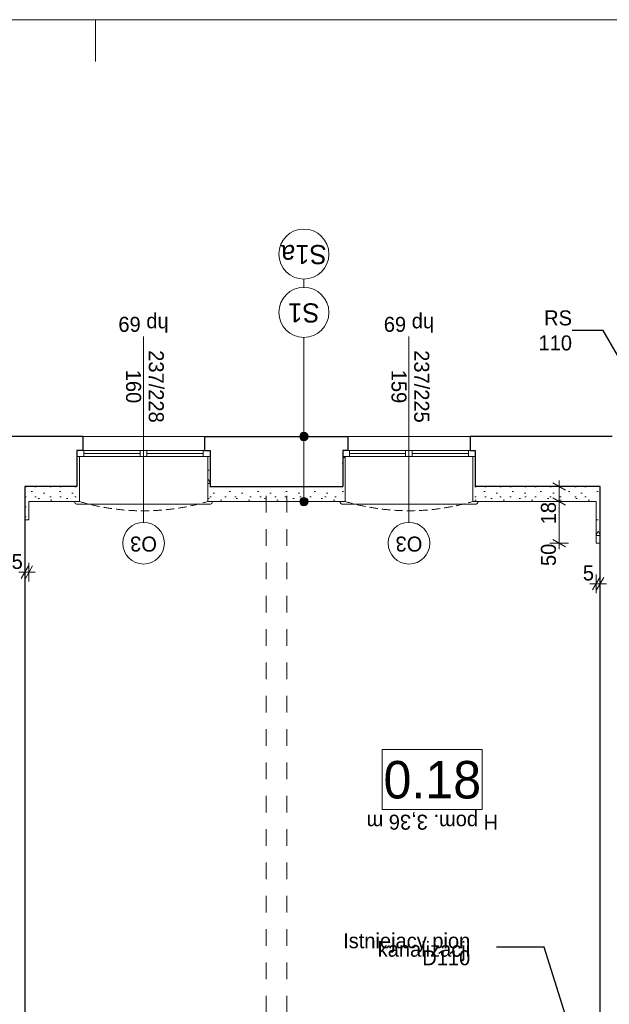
# Model space of a CAD drawing. Extents: x -145259 to -66341, y -2316 to 227384.
# Tile 22 of 143: x -107170 to -100095, y 55172 to 66984. Entities that reach past the tile are written whole.
import ezdxf

# ---------------------------------------------------------------- set-up
doc = ezdxf.new("R2010")
doc.units = 0
doc.header["$MEASUREMENT"] = 0
doc.linetypes.add('Krawędzie ukryte', pattern=[150, 100, -50])
doc.linetypes.add('Przerywana', pattern=[400, 200, -200])
for name, color, linetype in [('Arch ocieplenie', 7, 'Continuous'), ('Arch opisy', 7, 'Continuous'), ('Arch wymiary', 7, 'Continuous')]:
    doc.layers.add(name, color=color, linetype=linetype)
for name, color, linetype, lineweight in [('Arch ocieplenie_Nr_Pióra__21', 7, 'Continuous', 13), ('Arch opisy okien_Nr_Pióra__21', 7, 'Continuous', 13), ('Arch opisy_Nr_Pióra__1', 7, 'Continuous', 25), ('Arch opisy_Nr_Pióra__21', 7, 'Continuous', 13), ('ARCH TABELA_Nr_Pióra__21', 7, 'Continuous', 13), ('Arch wymiary_Nr_Pióra__21', 7, 'Continuous', 13), ('Arch wymiary_Nr_Pióra__5', 7, 'Continuous', 13), ('INWENT OPISY_Nr_Pióra__21', 7, 'Continuous', 13), ('INWENT STROPY_Nr_Pióra__21', 7, 'Continuous', 13), ('INWENT. OKNA_Nr_Pióra__21', 7, 'Continuous', 13), ('INWENT.ŚCIANY_Nr_Pióra__1', 7, 'Continuous', 25), ('INWENT.ŚCIANY_Nr_Pióra__21', 7, 'Continuous', 13)]:
    doc.layers.add(name, color=color, linetype=linetype, lineweight=lineweight)
doc.styles.add('GENERATED_STYLE_1', font='txt')
doc.styles.add('GENERATED_STYLE_4', font='txt')
doc.styles.add('GENERATED_STYLE_5', font='txt')
doc.styles.add('GENERATED_STYLE_6', font='txt')
doc.styles.add('GENERATED_STYLE_7', font='txt')
doc.styles.add('GENERATED_STYLE_8', font='txt')
doc.dimstyles.new('GENERATED_STYLE__1', dxfattribs={"dimtxt": 179.999995, "dimasz": 114, "dimexe": 0.18, "dimexo": 0, "dimgap": 0.09, "dimtad": 1, "dimdec": 0, "dimlfac": 0.1, "dimzin": 0, "dimdsep": 46, "dimtxsty": 'GENERATED_STYLE_1', "dimblk": 'ARROWHEAD_2', "dimblk1": 'ARROWHEAD_2', "dimblk2": 'ARROWHEAD_2', "dimcen": 0.09, "dimclrd": 7, "dimclre": 7, "dimclrt": 7, "dimazin": 0, "dimtfac": 1, "dimtdec": 4, "dimtmove": 0, "dimatfit": 3, "dimfxl": 0, "dimtolj": 1, "dimtzin": 0, "dimarcsym": 0})
doc.dimstyles.new('GENERATED_STYLE__2', dxfattribs={"dimtxt": 179.999995, "dimasz": 114, "dimexe": 0.18, "dimexo": 0, "dimgap": 0.09, "dimtad": 1, "dimtih": 1, "dimtoh": 1, "dimdec": 0, "dimlfac": 0.1, "dimzin": 0, "dimdsep": 46, "dimtxsty": 'GENERATED_STYLE_1', "dimblk": 'ARROWHEAD_2', "dimblk1": 'ARROWHEAD_2', "dimblk2": 'ARROWHEAD_2', "dimcen": 0.09, "dimclrd": 7, "dimclre": 7, "dimclrt": 7, "dimazin": 0, "dimtfac": 1, "dimtdec": 4, "dimtmove": 0, "dimatfit": 3, "dimfxl": 0, "dimtolj": 1, "dimtzin": 0, "dimarcsym": 0})
doc.dimstyles.new('GENERATED_STYLE__9', dxfattribs={"dimtxt": 0.18, "dimasz": 109.44, "dimexe": 0.18, "dimexo": 0.0625, "dimgap": 0.09, "dimtad": 0, "dimtih": 1, "dimtoh": 1, "dimdec": 4, "dimzin": 0, "dimdsep": 46, "dimcen": 0.09, "dimadec": 0, "dimazin": 0, "dimtfac": 1, "dimtdec": 4, "dimtmove": 0, "dimatfit": 3, "dimldrblk": 'ARROWHEAD_11', "dimfxl": 0, "dimtolj": 1, "dimtzin": 0, "dimarcsym": 0})
pattern_1 = [(0, (0, 0), (0, 623.5383), [60, -300]), (0, (180, 311.8), (0, 623.5383), [60, -300]), (60, (0, 0), (-540, 311.7692), [60, -300]), (60, (360, 0), (-540, 311.7692), [60, -300]), (120, (60, 0), (540, 311.7692), [60, -300]), (120, (420, 0), (540, 311.7692), [60, -300]), (0, (0, 60), (0, 120), [0, -120, 0, -180]), (45, (60, 60), (-84.85282, 84.85282), [0, -90, 0, -150.00001])]

# ---------------------------------------------------------------- blocks, each defined once
blk = doc.blocks.new('Ściana_59', base_point=(-100204, 61384))
at = {"layer": 'Arch ocieplenie_Nr_Pióra__21', "linetype": 'Continuous'}
h = blk.add_hatch(dxfattribs=at)
h.set_pattern_fill('Structural_Concrete', color=256, style=0, pattern_type=2)
h.set_pattern_definition(pattern_1)
h.paths.add_polyline_path([(-100204, 61384), (-101704, 61384), (-101734, 61204), (-100254, 61204)], flags=0)
for p, q in [((-100204, 61384), (-101704, 61384)), ((-101734, 61204), (-100254, 61204))]:
    blk.add_line(p, q, dxfattribs=at)
blk = doc.blocks.new('Ściana_60', base_point=(-101704, 61384))
at = {"layer": 'Arch ocieplenie_Nr_Pióra__21', "linetype": 'Continuous'}
h = blk.add_hatch(dxfattribs=at)
h.set_pattern_fill('Structural_Concrete', color=256, style=0, pattern_type=2)
h.set_pattern_definition(pattern_1)
h.paths.add_polyline_path([(-101704, 61384), (-101704, 61744), (-101734, 61744), (-101734, 61204)], flags=0)
for p, q in [((-101704, 61744), (-101734, 61744)), ((-101734, 61744), (-101734, 61204)), ((-101704, 61384), (-101704, 61744))]:
    blk.add_line(p, q, dxfattribs=at)
blk = doc.blocks.new('Ściana_61', base_point=(-103294, 61384))
at = {"layer": 'Arch ocieplenie_Nr_Pióra__21', "linetype": 'Continuous'}
h = blk.add_hatch(dxfattribs=at)
h.set_pattern_fill('Structural_Concrete', color=256, style=0, pattern_type=2)
h.set_pattern_definition(pattern_1)
h.paths.add_polyline_path([(-103264, 61204), (-103264, 61744), (-103294, 61744), (-103294, 61384)], flags=0)
for p, q in [((-103264, 61744), (-103294, 61744)), ((-103294, 61744), (-103294, 61384)), ((-103264, 61204), (-103264, 61744))]:
    blk.add_line(p, q, dxfattribs=at)
blk = doc.blocks.new('Ściana_62', base_point=(-103294, 61384))
at = {"layer": 'Arch ocieplenie_Nr_Pióra__21', "linetype": 'Continuous'}
h = blk.add_hatch(dxfattribs=at)
h.set_pattern_fill('Structural_Concrete', color=256, style=0, pattern_type=2)
h.set_pattern_definition(pattern_1)
h.paths.add_polyline_path([(-103294, 61384), (-104884, 61384), (-104914, 61204), (-103264, 61204)], flags=0)
for p, q in [((-103294, 61384), (-104884, 61384)), ((-104914, 61204), (-103264, 61204))]:
    blk.add_line(p, q, dxfattribs=at)
blk = doc.blocks.new('Ściana_63', base_point=(-100204, 61384))
at = {"layer": 'Arch ocieplenie_Nr_Pióra__21', "linetype": 'Continuous'}
h = blk.add_hatch(dxfattribs=at)
h.set_pattern_fill('Structural_Concrete', color=256, style=0, pattern_type=2)
h.set_pattern_definition(pattern_1)
h.paths.add_polyline_path([(-100254, 61204), (-100254, 60704), (-100204, 60704), (-100204, 61384)], flags=0)
for p, q in [((-100204, 60704), (-100204, 61384)), ((-100254, 61204), (-100254, 60704)), ((-100254, 60704), (-100204, 60704))]:
    blk.add_line(p, q, dxfattribs=at)
blk = doc.blocks.new('Ściana_64', base_point=(-106484, 61384))
at = {"layer": 'Arch ocieplenie_Nr_Pióra__21', "linetype": 'Continuous'}
h = blk.add_hatch(dxfattribs=at)
h.set_pattern_fill('Structural_Concrete', color=256, style=0, pattern_type=2)
h.set_pattern_definition(pattern_1)
h.paths.add_polyline_path([(-106454, 61204), (-106454, 61744), (-106484, 61744), (-106484, 61384)], flags=0)
for p, q in [((-106454, 61744), (-106484, 61744)), ((-106484, 61744), (-106484, 61384)), ((-106454, 61204), (-106454, 61744))]:
    blk.add_line(p, q, dxfattribs=at)
blk = doc.blocks.new('Ściana_66', base_point=(-104884, 61384))
at = {"layer": 'Arch ocieplenie_Nr_Pióra__21', "linetype": 'Continuous'}
h = blk.add_hatch(dxfattribs=at)
h.set_pattern_fill('Structural_Concrete', color=256, style=0, pattern_type=2)
h.set_pattern_definition(pattern_1)
h.paths.add_polyline_path([(-104884, 61384), (-104884, 61744), (-104914, 61744), (-104914, 61204)], flags=0)
for p, q in [((-104884, 61744), (-104914, 61744)), ((-104914, 61744), (-104914, 61204)), ((-104884, 61384), (-104884, 61744))]:
    blk.add_line(p, q, dxfattribs=at)
blk = doc.blocks.new('Ściana_70', base_point=(-106484, 61384))
at = {"layer": 'Arch ocieplenie_Nr_Pióra__21', "linetype": 'Continuous'}
h = blk.add_hatch(dxfattribs=at)
h.set_pattern_fill('Structural_Concrete', color=256, style=0, pattern_type=2)
h.set_pattern_definition(pattern_1)
h.paths.add_polyline_path([(-106484, 61384), (-107109, 61384), (-107059, 61204), (-106454, 61204)], flags=0)
for p, q in [((-106484, 61384), (-107109, 61384)), ((-107059, 61204), (-106454, 61204))]:
    blk.add_line(p, q, dxfattribs=at)
blk = doc.blocks.new('Ściana_76', base_point=(-107109, 61384))
at = {"layer": 'Arch ocieplenie_Nr_Pióra__21', "linetype": 'Continuous'}
h = blk.add_hatch(dxfattribs=at)
h.set_pattern_fill('Structural_Concrete', color=256, style=0, pattern_type=2)
h.set_pattern_definition(pattern_1)
h.paths.add_polyline_path([(-107109, 61384), (-107109, 60984), (-107059, 60984), (-107059, 61204)], flags=0)
for p, q in [((-107109, 61384), (-107109, 60984)), ((-107059, 60984), (-107059, 61204)), ((-107109, 60984), (-107059, 60984))]:
    blk.add_line(p, q, dxfattribs=at)
blk = doc.blocks.new('Linia_18', base_point=(-103760, 61984))
at = {"layer": 'Arch opisy_Nr_Pióra__21', "linetype": 'Continuous'}
blk.add_line((-103760, 61984), (-103760, 63173), dxfattribs=at)
blk.add_circle((-103760, 63473), 300, dxfattribs=at)
blk = doc.blocks.new('Linia_19', base_point=(-103760, 61204))
at = {"layer": 'Arch opisy_Nr_Pióra__21', "linetype": 'Continuous'}
for points in [[(-103710, 61984), (-103714, 62003), (-103725, 62019), (-103741, 62030), (-103760, 62034), (-103779, 62030), (-103795, 62019), (-103806, 62003), (-103810, 61984), (-103806, 61964), (-103795, 61948), (-103779, 61937), (-103760, 61934), (-103741, 61937), (-103725, 61948), (-103714, 61964)], [(-103710, 61204), (-103714, 61223), (-103725, 61239), (-103741, 61250), (-103760, 61254), (-103779, 61250), (-103795, 61239), (-103806, 61223), (-103810, 61204), (-103806, 61184), (-103795, 61168), (-103779, 61157), (-103760, 61154), (-103741, 61157), (-103725, 61168), (-103714, 61184)]]:
    blk.add_hatch(color=256, dxfattribs=at).paths.add_polyline_path(points, flags=0)
blk.add_line((-103760, 61254), (-103760, 61934), dxfattribs=at)
for centre in [(-103760, 61984), (-103760, 61204)]:
    blk.add_circle(centre, 50, dxfattribs=at)
blk = doc.blocks.new('Linia_34', base_point=(-103760, 63473))
at = {"layer": 'Arch opisy_Nr_Pióra__21', "linetype": 'Continuous'}
blk.add_line((-103760, 63773), (-103760, 63873), dxfattribs=at)
for centre in [(-103760, 64173), (-103760, 63473)]:
    blk.add_circle(centre, 300, dxfattribs=at)
blk = doc.blocks.new('*D1299')
at = {"layer": 'Arch wymiary_Nr_Pióra__5', "linetype": 'Continuous'}
for p, q in [((-100584, 61204), (-100809, 61204)), ((-100772, 61247), (-100622, 61160)), ((-100697, 60704), (-100697, 61204)), ((-100772, 60747), (-100622, 60660)), ((-100584, 60704), (-100809, 60704)), ((-100697, 60630), (-100697, 60704))]:
    blk.add_line(p, q, dxfattribs=at)
at = {"layer": 'Arch wymiary_Nr_Pióra__21', "char_height": 180, "attachment_point": 7, "rotation": 90, "style": 'GENERATED_STYLE_1'}
for s, insert in [('{18}', (-100733, 60930)), ('{50}', (-100733, 60430))]:
    blk.add_mtext(s, dxfattribs=dict(at, insert=insert))
blk = doc.blocks.new('ARROWHEAD_2')
at = {"color": 0, "linetype": 'Continuous', "lineweight": 0}
for p, q in [((0, 0), (-1, 0)), ((-0.38, -0.66), (0.38, 0.66))]:
    blk.add_line(p, q, dxfattribs=at)
blk = doc.blocks.new('*D1300')
at = {"layer": 'Arch wymiary_Nr_Pióra__5', "linetype": 'Continuous'}
for p, q in [((-100622, 61340), (-100772, 61427)), ((-100697, 61384), (-100697, 61457)), ((-100584, 61384), (-100809, 61384)), ((-100697, 61204), (-100697, 61384)), ((-100584, 61204), (-100809, 61204)), ((-100772, 61247), (-100622, 61160))]:
    blk.add_line(p, q, dxfattribs=at)
at = {"layer": 'Arch wymiary_Nr_Pióra__21', "char_height": 180, "attachment_point": 7, "rotation": 90, "style": 'GENERATED_STYLE_1'}
for s, insert in [('{18}', (-100733, 60930)), ('{50}', (-100733, 60430))]:
    blk.add_mtext(s, dxfattribs=dict(at, insert=insert))
blk = doc.blocks.new('*D1338')
at = {"layer": 'Arch wymiary_Nr_Pióra__5', "linetype": 'Continuous'}
for p, q in [((-107152, 60281), (-107065, 60431)), ((-107109, 60243), (-107109, 60468)), ((-107015, 60431), (-107102, 60281)), ((-107059, 60243), (-107059, 60468)), ((-107182, 60356), (-107109, 60356)), ((-107109, 60356), (-107059, 60356)), ((-107059, 60356), (-106985, 60356))]:
    blk.add_line(p, q, dxfattribs=at)
at = {"layer": 'Arch wymiary_Nr_Pióra__21', "insert": (-107267, 60392), "char_height": 180, "attachment_point": 7, "style": 'GENERATED_STYLE_1'}
blk.add_mtext('{5}', dxfattribs=at)
blk = doc.blocks.new('*D1339')
at = {"layer": 'Arch wymiary_Nr_Pióra__5', "linetype": 'Continuous'}
for p, q in [((-100297, 60143), (-100210, 60293)), ((-100254, 60105), (-100254, 60330)), ((-100160, 60293), (-100247, 60143)), ((-100204, 60105), (-100204, 60330)), ((-100327, 60218), (-100254, 60218)), ((-100254, 60218), (-100204, 60218)), ((-100204, 60218), (-100130, 60218))]:
    blk.add_line(p, q, dxfattribs=at)
at = {"layer": 'Arch wymiary_Nr_Pióra__21', "insert": (-100412, 60254), "char_height": 180, "attachment_point": 7, "style": 'GENERATED_STYLE_1'}
blk.add_mtext('{5}', dxfattribs=at)
blk = doc.blocks.new('ARROWHEAD_11')
at = {"color": 0, "linetype": 'Continuous', "lineweight": 0}
blk.add_line((0, 0), (-1, 0), dxfattribs=at)
at = {"color": 0, "linetype": 'Continuous', "lineweight": 0, "const_width": 0.25, "flags": 128}
blk.add_lwpolyline([(-0.125, 0, 1), (0.125, 0, 1)], format="xyb", close=True, dxfattribs=at)

msp = doc.modelspace()

# ---------------------------------------------------------------- linework, layer by layer
at = {"layer": 'Arch opisy okien_Nr_Pióra__21', "linetype": 'Continuous'}
for centre in [(-105683.7, 60703.6), (-102498.7, 60703.6)]:
    msp.add_circle(centre, 250, dxfattribs=at)
at = {"layer": 'Arch opisy_Nr_Pióra__21', "linetype": 'Continuous'}
for p, q in [((-102818.4, 58227.7), (-102818.4, 57507.7)), ((-101618.4, 58227.7), (-102818.4, 58227.7)), ((-101618.4, 57507.7), (-101618.4, 58227.7)), ((-102818.4, 57507.7), (-101618.4, 57507.7))]:
    msp.add_line(p, q, dxfattribs=at)
at = {"layer": 'ARCH TABELA_Nr_Pióra__21', "linetype": 'Continuous'}
for p, q in [((-145258.7, 66983.6), (-70258.7, 66983.6)), ((-106258.7, 66483.6), (-106258.7, 66983.6))]:
    msp.add_line(p, q, dxfattribs=at)
at = {"layer": 'INWENT OPISY_Nr_Pióra__21', "linetype": 'Continuous'}
for p, q in [((-105683.7, 60953.6), (-105683.7, 63183.6)), ((-102498.7, 60953.6), (-102498.7, 63183.6))]:
    msp.add_line(p, q, dxfattribs=at)
at = {"layer": 'INWENT STROPY_Nr_Pióra__21', "linetype": 'Przerywana'}
for p, q in [((-104213.7, 53873.6), (-104213.7, 61383.6)), ((-103963.7, 53873.6), (-103963.7, 61383.6))]:
    msp.add_line(p, q, dxfattribs=at)
at = {"layer": 'INWENT. OKNA_Nr_Pióra__21', "linetype": 'Continuous'}
for p, q in [((-106478.7, 61813.6), (-104888.7, 61813.6)), ((-106398.7, 61813.6), (-106398.7, 61743.6)), ((-105723.7, 61778.6), (-106398.7, 61778.6)), ((-105723.7, 61813.6), (-105723.7, 61743.6)), ((-105643.7, 61813.6), (-105643.7, 61743.6)), ((-104968.7, 61778.6), (-105643.7, 61778.6)), ((-104968.7, 61813.6), (-104968.7, 61743.6)), ((-103293.7, 61813.6), (-101703.7, 61813.6)), ((-103213.7, 61813.6), (-103213.7, 61743.6)), ((-102538.7, 61778.6), (-103213.7, 61778.6)), ((-102538.7, 61813.6), (-102538.7, 61743.6)), ((-102458.7, 61813.6), (-102458.7, 61743.6)), ((-101783.7, 61778.6), (-102458.7, 61778.6)), ((-101783.7, 61813.6), (-101783.7, 61743.6)), ((-104888.7, 61743.6), (-106478.7, 61743.6)), ((-101703.7, 61743.6), (-103293.7, 61743.6)), ((-106508.7, 61193.6), (-106508.7, 61203.6)), ((-104858.7, 61193.6), (-104858.7, 61203.6)), ((-103323.7, 61193.6), (-103323.7, 61203.6)), ((-101673.7, 61193.6), (-101673.7, 61203.6)), ((-106488.7, 61173.6), (-104878.7, 61173.6)), ((-103303.7, 61173.6), (-101693.7, 61173.6))]:
    msp.add_line(p, q, dxfattribs=at)
for centre, start, end in [((-106488.7, 61193.6), 180, 270), ((-104878.7, 61193.6), 270, 0), ((-103303.7, 61193.6), 180, 270), ((-101693.7, 61193.6), 270, 0)]:
    msp.add_arc(centre, 20, start, end, dxfattribs=at)
at = {"layer": 'INWENT.ŚCIANY_Nr_Pióra__1', "linetype": 'Continuous'}
for p, q in [((-106413.7, 61983.6), (-108258.7, 61983.6)), ((-106413.7, 61983.6), (-106413.7, 61813.6)), ((-104953.7, 61983.6), (-104953.7, 61813.6)), ((-104953.7, 61983.6), (-103233.7, 61983.6)), ((-103233.7, 61983.6), (-103233.7, 61813.6)), ((-100058.7, 61983.6), (-101763.7, 61983.6)), ((-101763.7, 61983.6), (-101763.7, 61813.6)), ((-106483.7, 61813.6), (-106483.7, 61383.6)), ((-106413.7, 61813.6), (-106483.7, 61813.6)), ((-104953.7, 61813.6), (-104883.7, 61813.6)), ((-104883.7, 61813.6), (-104883.7, 61383.6)), ((-103293.7, 61813.6), (-103293.7, 61383.6)), ((-103233.7, 61813.6), (-103293.7, 61813.6)), ((-101763.7, 61813.6), (-101703.7, 61813.6)), ((-101703.7, 61813.6), (-101703.7, 61383.6)), ((-106483.7, 61383.6), (-107108.7, 61383.6)), ((-107108.7, 61383.6), (-107108.7, 54453.6)), ((-104883.7, 61383.6), (-103293.7, 61383.6)), ((-100203.7, 61383.6), (-101703.7, 61383.6)), ((-100203.7, 54203.6), (-100203.7, 61383.6))]:
    msp.add_line(p, q, dxfattribs=at)
at = {"layer": 'INWENT.ŚCIANY_Nr_Pióra__21', "linetype": 'Continuous'}
for p, q in [((-104953.7, 61983.6), (-106413.7, 61983.6)), ((-101763.7, 61983.6), (-103233.7, 61983.6))]:
    msp.add_line(p, q, dxfattribs=at)
at = {"layer": 'INWENT.ŚCIANY_Nr_Pióra__21', "linetype": 'Krawędzie ukryte'}
for centre, radius, start, end in [((-105683.7, 63802.3), 2710.4, 253.49534, 286.50466), ((-102498.7, 63793.2), 2700.3, 253.54234, 286.45766)]:
    msp.add_arc(centre, radius, start, end, dxfattribs=at)

# ---------------------------------------------------------------- block references
at = {"layer": 'Arch ocieplenie'}
for name, p in [('Ściana_64', (-106483.7, 61383.6)), ('Ściana_66', (-104883.7, 61383.6)), ('Ściana_61', (-103293.7, 61383.6)), ('Ściana_60', (-101703.7, 61383.6)), ('Ściana_70', (-106483.7, 61383.6)), ('Ściana_76', (-107108.7, 61383.6)), ('Ściana_62', (-103293.7, 61383.6)), ('Ściana_59', (-100203.7, 61383.6)), ('Ściana_63', (-100203.7, 61383.6))]:
    msp.add_blockref(name, p, dxfattribs=at)
at = {"layer": 'Arch opisy', "linetype": 'Continuous'}
for name, p in [('Linia_34', (-103760, 63472.6)), ('Linia_18', (-103760, 61983.6)), ('Linia_19', (-103760, 61203.6))]:
    msp.add_blockref(name, p, dxfattribs=at)

# ---------------------------------------------------------------- texts
at = {"layer": 'Arch opisy okien_Nr_Pióra__21', "linetype": 'Continuous', "char_height": 180, "attachment_point": 2, "rotation": 180, "style": 'GENERATED_STYLE_8'}
for insert in [(-105683.7, 60603.3), (-102498.7, 60603.3)]:
    msp.add_mtext('{O3}', dxfattribs=dict(at, insert=insert))
at = {"layer": 'Arch opisy_Nr_Pióra__1', "linetype": 'Continuous', "char_height": 230, "attachment_point": 2, "rotation": 180, "style": 'GENERATED_STYLE_6'}
for s, insert in [('{S1a}', (-103760, 64051.2)), ('{S1}', (-103760, 63351.2))]:
    msp.add_mtext(s, dxfattribs=dict(at, insert=insert))
at = {"layer": 'Arch opisy_Nr_Pióra__1', "linetype": 'Continuous', "insert": (-102218.4, 57634.8), "char_height": 450, "attachment_point": 8, "style": 'GENERATED_STYLE_5'}
msp.add_mtext('{0.18}', dxfattribs=at)
at = {"layer": 'INWENT OPISY_Nr_Pióra__21', "linetype": 'Continuous', "char_height": 180, "attachment_point": 2, "rotation": 180, "style": 'GENERATED_STYLE_7'}
for s, insert in [('{hp 69}', (-105683.7, 63239.3)), ('{hp 69}', (-102498.7, 63239.3)), ('{H pom. 3,36 m}', (-102218.4, 57266.9))]:
    msp.add_mtext(s, dxfattribs=dict(at, insert=insert))
at = {"layer": 'INWENT OPISY_Nr_Pióra__21', "linetype": 'Continuous', "insert": (-100542.4, 63255.2), "char_height": 180, "width": 692.895, "attachment_point": 6, "style": 'GENERATED_STYLE_6'}
msp.add_mtext('{RS 110}', dxfattribs=at)
at = {"layer": 'INWENT OPISY_Nr_Pióra__21', "linetype": 'Continuous', "char_height": 180, "width": 1346.334, "attachment_point": 2, "rotation": 270, "style": 'GENERATED_STYLE_7'}
for s, insert, line_spacing_factor in [('{237/228\\P160}', (-105440.5, 62583.6), 0.909108), ('{237/225\\P159}', (-102255.5, 62583.6), 0.908754)]:
    msp.add_mtext(s, dxfattribs=dict(at, insert=insert, line_spacing_factor=line_spacing_factor))
at = {"layer": 'INWENT OPISY_Nr_Pióra__21', "linetype": 'Continuous', "insert": (-101763.2, 55831.5), "char_height": 180, "width": 1570.45, "attachment_point": 6, "line_spacing_factor": 0.340614, "style": 'GENERATED_STYLE_4'}
msp.add_mtext('{Istniejacy pion\\Pkanalizacji D110 }', dxfattribs=at)

# ---------------------------------------------------------------- dimensions: what is measured, and where the dimension line sits
at = {"layer": 'Arch wymiary', "linetype": 'Continuous'}
for p1, p2, picture, middle in [((-100953.7, 61203.6), (-100953.7, 61383.6), '*D1300', (-100822.8, 61066.4)), ((-100253.7, 60703.6), (-100953.7, 61203.6), '*D1299', (-100822.8, 60566.4))]:
    dim = msp.add_linear_dim(base=(-100696.8, 60703.6), p1=p1, p2=p2, angle=90, dimstyle='GENERATED_STYLE__1', dxfattribs=at)
    dim.commit()
    dim.dimension.update_dxf_attribs({"geometry": picture, "text_midpoint": middle})
for base, p1, p2, picture, middle in [((-107108.7, 60355.9), (-107108.7, 60983.6), (-107058.7, 60983.6), '*D1338', (-107199, 60481.9)), ((-100253.7, 60217.6), (-100253.7, 60703.6), (-100203.7, 60703.6), '*D1339', (-100344, 60343.6))]:
    dim = msp.add_linear_dim(base=base, p1=p1, p2=p2, dimstyle='GENERATED_STYLE__2', dxfattribs=at)
    dim.commit()
    dim.dimension.update_dxf_attribs({"geometry": picture, "text_midpoint": middle})

# ---------------------------------------------------------------- leaders
at = {"layer": 'INWENT OPISY_Nr_Pióra__21', "linetype": 'Continuous', "annotation_type": 0, "has_hookline": 1, "hookline_direction": 1}
for points, text_width in [([(-99358.7, 61853.6), (-100167.4, 63255.2), (-100542.3, 63255.2)], 437.1), ([(-100273.7, 53938.6), (-100876.4, 55857.2), (-101449.4, 55857.2)], 1328.6)]:
    msp.add_leader(points, dimstyle='GENERATED_STYLE__9', dxfattribs=dict(at, text_width=text_width))

doc.saveas('drawing.dxf')
